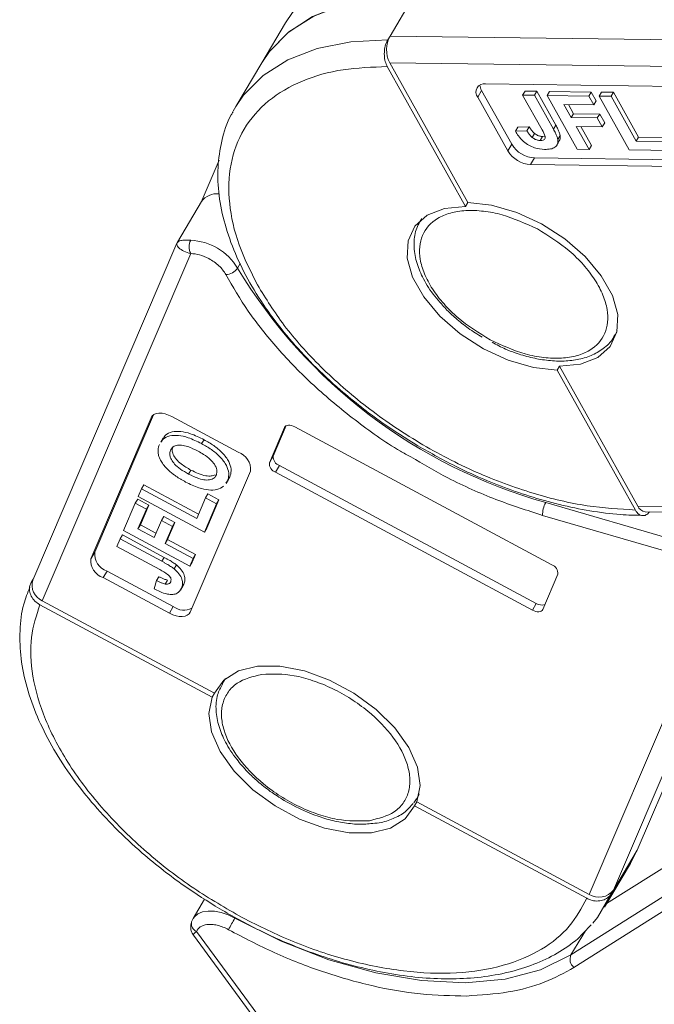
# Model space of a CAD drawing. Header units: millimetres. Extents: x 3117 to 4040, y -135 to 518.
# Tile 18 of 38: x 3490 to 3524, y 386 to 438. Entities that reach past the tile are written whole.
import ezdxf

# ---------------------------------------------------------------- set-up
doc = ezdxf.new("R2010")
doc.units = ezdxf.units.MM

msp = doc.modelspace()

# ---------------------------------------------------------------- linework, layer by layer
at = {"color": 7, "linetype": 'Continuous', "lineweight": 15}
for p, q in [((3509.499, 437.044), (3510.752, 439.149)), ((3503.947, 437.736), (3502.694, 435.631)), ((3509.374, 436.834), (3509.499, 437.044)), ((3536.735, 436.685), (3509.499, 437.044)), ((3502.694, 435.631), (3501.316, 433.316)), ((3509.48, 435.63), (3537.629, 435.259)), ((3513.629, 428.22), (3509.48, 435.63)), ((3513.503, 428.01), (3509.355, 435.42)), ((3525.998, 434.351), (3514.569, 434.502)), ((3514.151, 433.8), (3514.36, 434.151)), ((3514.36, 434.151), (3515.956, 431.301)), ((3516.663, 434.121), (3516.537, 433.91)), ((3516.663, 434.121), (3517.291, 434.113)), ((3517.165, 433.902), (3517.291, 434.113)), ((3517.291, 434.113), (3518.297, 432.316)), ((3517.835, 433.893), (3517.961, 434.104)), ((3517.961, 434.104), (3520.18, 434.074)), ((3520.054, 433.864), (3520.18, 434.074)), ((3520.18, 434.074), (3520.445, 433.599)), ((3520.599, 433.857), (3520.724, 434.067)), ((3520.724, 434.067), (3521.352, 434.059)), ((3521.227, 433.849), (3521.352, 434.059)), ((3521.352, 434.059), (3522.681, 431.684)), ((3514.151, 433.8), (3515.747, 430.95)), ((3516.537, 433.91), (3517.57, 432.066)), ((3517.165, 433.902), (3516.537, 433.91)), ((3518.171, 432.105), (3517.165, 433.902)), ((3517.835, 433.893), (3519.431, 431.043)), ((3520.054, 433.864), (3517.835, 433.893)), ((3518.729, 433.41), (3520.32, 433.389)), ((3519.118, 432.716), (3518.729, 433.41)), ((3518.974, 433.407), (3519.243, 432.926)), ((3520.32, 433.389), (3520.054, 433.864)), ((3520.32, 433.389), (3520.445, 433.599)), ((3520.599, 433.857), (3522.194, 431.007)), ((3521.227, 433.849), (3520.599, 433.857)), ((3522.556, 431.474), (3521.227, 433.849)), ((3501.172, 433.059), (3501.316, 433.316)), ((3519.118, 432.716), (3519.243, 432.926)), ((3519.243, 432.926), (3520.625, 432.908)), ((3520.499, 432.698), (3520.625, 432.908)), ((3520.625, 432.908), (3520.891, 432.433)), ((3520.499, 432.698), (3519.118, 432.716)), ((3520.765, 432.223), (3520.499, 432.698)), ((3520.765, 432.223), (3520.891, 432.433)), ((3516.156, 431.993), (3516.281, 432.204)), ((3516.764, 432.021), (3516.156, 431.993)), ((3516.281, 432.204), (3516.889, 432.232)), ((3516.889, 432.232), (3516.764, 432.021)), ((3517.173, 431.876), (3517.047, 431.666)), ((3518.297, 432.316), (3518.171, 432.105)), ((3519.384, 432.241), (3520.765, 432.223)), ((3520.059, 431.035), (3519.384, 432.241)), ((3519.629, 432.238), (3520.184, 431.246)), ((3517.597, 431.715), (3517.471, 431.504)), ((3517.597, 431.715), (3517.721, 431.728)), ((3518.316, 431.209), (3518.378, 431.313)), ((3518.386, 431.327), (3518.441, 431.419)), ((3518.529, 431.775), (3518.403, 431.565)), ((3522.556, 431.474), (3522.681, 431.684)), ((3524.231, 431.452), (3522.556, 431.474)), ((3522.681, 431.684), (3524.356, 431.662)), ((3515.747, 430.95), (3515.956, 431.301)), ((3519.431, 431.043), (3520.059, 431.035)), ((3520.059, 431.035), (3520.184, 431.246)), ((3522.194, 431.007), (3524.497, 430.977)), ((3500.425, 430.458), (3499.472, 428.23)), ((3516.962, 430.227), (3517.171, 430.578)), ((3517.171, 430.578), (3528.6, 430.427)), ((3516.962, 430.227), (3528.392, 430.077)), ((3499.495, 428.268), (3498.216, 426.12)), ((3513.629, 428.22), (3513.503, 428.01)), ((3498.183, 426.055), (3490.541, 408.192)), ((3491.043, 407.097), (3498.919, 425.508)), ((3501.404, 424.733), (3501.554, 424.985)), ((3521.557, 421.416), (3521.45, 421.197)), ((3521.426, 421.156), (3521.542, 421.351)), ((3518.37, 419.317), (3518.495, 419.528)), ((3522.518, 411.908), (3518.37, 419.317)), ((3522.643, 412.118), (3518.495, 419.528)), ((3496.816, 416.802), (3493.618, 409.326)), ((3496.938, 416.95), (3493.827, 409.677)), ((3496.816, 416.802), (3496.862, 416.878)), ((3501.442, 414.976), (3497.924, 416.864)), ((3503.895, 416.287), (3503.095, 414.418)), ((3503.994, 416.382), (3503.304, 414.768)), ((3503.895, 416.287), (3503.917, 416.325)), ((3518.08, 409.004), (3504.449, 416.318)), ((3497.454, 415.724), (3497.329, 415.514)), ((3499.627, 415.638), (3499.502, 415.428)), ((3503.095, 414.418), (3503.304, 414.768)), ((3503.421, 413.915), (3503.63, 414.266)), ((3503.63, 414.266), (3517.261, 406.952)), ((3498.929, 414.027), (3498.804, 413.816)), ((3498.895, 406.495), (3502.093, 413.971)), ((3500.994, 413.663), (3500.869, 413.453)), ((3500.994, 413.663), (3500.907, 413.541)), ((3503.421, 413.915), (3517.052, 406.601)), ((3496.309, 413.034), (3496.434, 413.244)), ((3496.434, 413.244), (3499.337, 411.687)), ((3500.869, 413.453), (3500.782, 413.33)), ((3500.798, 413.32), (3500.924, 413.531)), ((3496.309, 413.034), (3496.133, 412.623)), ((3496.133, 412.623), (3499.651, 410.735)), ((3499.241, 411.461), (3496.309, 413.034)), ((3499.709, 412.556), (3499.241, 411.461)), ((3499.709, 412.556), (3499.834, 412.767)), ((3500.295, 412.242), (3499.709, 412.556)), ((3499.834, 412.767), (3500.421, 412.452)), ((3495.981, 412.267), (3495.36, 410.816)), ((3495.981, 412.267), (3496.106, 412.477)), ((3496.567, 411.952), (3495.981, 412.267)), ((3496.106, 412.477), (3496.693, 412.163)), ((3496.693, 412.163), (3496.247, 411.122)), ((3496.567, 411.952), (3496.693, 412.163)), ((3499.651, 410.735), (3500.295, 412.242)), ((3500.421, 412.452), (3499.776, 410.946)), ((3500.295, 412.242), (3500.421, 412.452)), ((3526.155, 409.865), (3517.764, 412.305)), ((3548.312, 411.78), (3522.643, 412.118)), ((3496.122, 410.912), (3496.567, 411.952)), ((3497.366, 411.356), (3497.491, 411.566)), ((3497.491, 411.566), (3498.077, 411.252)), ((3517.597, 411.623), (3525.988, 409.183)), ((3523.048, 411.82), (3548.33, 411.486)), ((3496.122, 410.912), (3496.247, 411.122)), ((3496.247, 411.122), (3497.076, 410.678)), ((3497.366, 411.356), (3496.979, 410.452)), ((3497.952, 411.041), (3497.366, 411.356)), ((3497.565, 410.137), (3497.952, 411.041)), ((3498.077, 411.252), (3497.691, 410.348)), ((3497.952, 411.041), (3498.077, 411.252)), ((3495.173, 410.377), (3495.298, 410.588)), ((3495.298, 410.588), (3497.516, 409.398)), ((3495.36, 410.816), (3498.878, 408.928)), ((3496.979, 410.452), (3496.122, 410.912)), ((3499.776, 410.946), (3499.651, 410.735)), ((3495.173, 410.377), (3494.997, 409.967)), ((3494.997, 409.967), (3497.274, 408.745)), ((3497.39, 409.188), (3495.173, 410.377)), ((3497.565, 410.137), (3497.691, 410.348)), ((3499.054, 409.339), (3497.565, 410.137)), ((3497.691, 410.348), (3499.179, 409.549)), ((3493.618, 409.326), (3493.827, 409.677)), ((3497.516, 409.398), (3497.39, 409.188)), ((3499.179, 409.549), (3499.003, 409.139)), ((3499.054, 409.339), (3499.179, 409.549)), ((3498.164, 408.993), (3498.039, 408.782)), ((3498.878, 408.928), (3499.054, 409.339)), ((3499.003, 409.139), (3498.878, 408.928)), ((3494.269, 408.32), (3494.478, 408.671)), ((3494.478, 408.671), (3497.996, 406.784)), ((3497.233, 408.371), (3497.108, 408.161)), ((3517.606, 406.632), (3518.406, 408.501)), ((3490.455, 408.06), (3490.558, 408.233)), ((3494.269, 408.32), (3497.787, 406.433)), ((3497.108, 408.161), (3496.977, 407.726)), ((3497.695, 408.192), (3497.569, 407.982)), ((3498.383, 407.664), (3498.509, 407.874)), ((3498.557, 407.967), (3498.432, 407.757)), ((3498.557, 407.967), (3498.487, 407.889)), ((3527.247, 408.315), (3520.064, 391.526)), ((3521.362, 391.756), (3528.289, 407.948)), ((3500.064, 401.979), (3490.917, 406.887)), ((3500.189, 402.19), (3491.043, 407.097)), ((3497.787, 406.433), (3497.996, 406.784)), ((3517.052, 406.601), (3517.261, 406.952)), ((3500.586, 402.695), (3500.773, 402.97)), ((3500.723, 402.926), (3500.606, 402.731)), ((3500.189, 402.19), (3500.064, 401.979)), ((3525.846, 401.414), (3522.614, 393.861)), ((3511.048, 396.854), (3510.918, 396.594)), ((3510.793, 396.223), (3510.918, 396.434)), ((3510.918, 396.594), (3511.034, 396.789)), ((3520.064, 391.526), (3510.918, 396.434)), ((3519.939, 391.316), (3510.793, 396.223)), ((3520.994, 391.038), (3525.438, 393.841)), ((3522.614, 393.861), (3521.362, 391.756)), ((3522.614, 393.861), (3522.262, 393.168)), ((3520.884, 390.852), (3522.262, 393.168)), ((3521.362, 391.756), (3521.236, 391.546)), ((3499.661, 391.276), (3499.045, 390.241)), ((3523.977, 391.385), (3519.101, 388.31)), ((3519.262, 387.644), (3524.139, 390.719)), ((3498.995, 390.139), (3499.045, 390.241)), ((3517.126, 365.224), (3499.229, 389.558)), ((3519.101, 388.31), (3519.865, 389.595)), ((3499.064, 389.364), (3516.738, 365.334))]:
    msp.add_line(p, q, dxfattribs=at)
at = {"color": 7, "linetype": 'Continuous', "lineweight": 15, "flags": 128}
for points in [[(3502.694, 435.631), (3503.067, 436.184), (3504.091, 437.236), (3505.393, 438.073), (3506.946, 438.679), (3508.719, 439.04), (3510.675, 439.15), (3510.752, 439.149)], [(3502.694, 435.631), (3503.101, 436.227), (3504.136, 437.272), (3505.447, 438.101), (3507.009, 438.697), (3508.79, 439.049), (3510.752, 439.149)], [(3503.947, 437.736), (3504.32, 438.288), (3504.567, 438.591)], [(3501.316, 433.316), (3501.723, 433.912), (3502.758, 434.956), (3504.069, 435.785), (3505.631, 436.382), (3507.411, 436.734), (3509.374, 436.834)], [(3513.629, 428.22), (3514.891, 428.078), (3516.222, 427.692), (3517.543, 427.084), (3518.778, 426.289), (3519.855, 425.354), (3520.712, 424.333), (3521.299, 423.285), (3521.581, 422.272), (3521.542, 421.351), (3521.185, 420.577), (3520.53, 419.995), (3519.616, 419.638), (3518.495, 419.528)], [(3518.37, 419.317), (3517.107, 419.459), (3515.777, 419.846), (3514.455, 420.454), (3513.22, 421.249), (3512.143, 422.184), (3511.286, 423.205), (3510.699, 424.253), (3510.417, 425.266), (3510.456, 426.187), (3510.813, 426.96), (3511.468, 427.542), (3512.382, 427.899), (3513.503, 428.01)], [(3497.924, 416.864), (3497.748, 416.946), (3497.57, 417.004), (3497.397, 417.036), (3497.235, 417.041), (3497.091, 417.019), (3496.971, 416.97), (3496.878, 416.897), (3496.816, 416.802)], [(3504.449, 416.318), (3504.361, 416.359), (3504.272, 416.388), (3504.185, 416.404), (3504.104, 416.406), (3504.032, 416.395), (3503.972, 416.371), (3503.926, 416.334), (3503.895, 416.287)], [(3497.787, 406.433), (3497.963, 406.351), (3498.141, 406.293), (3498.314, 406.261), (3498.476, 406.256), (3498.62, 406.278), (3498.741, 406.327), (3498.833, 406.4), (3498.895, 406.495)], [(3517.052, 406.601), (3517.14, 406.56), (3517.229, 406.531), (3517.316, 406.515), (3517.397, 406.513), (3517.469, 406.524), (3517.529, 406.548), (3517.575, 406.585), (3517.606, 406.632)], [(3500.189, 402.19), (3500.678, 402.886), (3501.451, 403.374), (3502.462, 403.626), (3503.653, 403.627), (3504.954, 403.378), (3506.29, 402.892), (3507.583, 402.198), (3508.759, 401.337), (3509.748, 400.357), (3510.493, 399.317), (3510.951, 398.277), (3511.096, 397.297), (3510.918, 396.434)], [(3510.793, 396.223), (3510.304, 395.527), (3509.531, 395.039), (3508.52, 394.787), (3507.329, 394.786), (3506.028, 395.035), (3504.692, 395.521), (3503.398, 396.215), (3502.223, 397.076), (3501.234, 398.056), (3500.489, 399.096), (3500.031, 400.136), (3499.886, 401.116), (3500.064, 401.979)], [(3510.918, 396.594), (3510.912, 396.584), (3510.763, 396.37)], [(3521.236, 391.546), (3520.511, 390.3), (3520.264, 389.997)], [(3499.045, 390.241), (3499.116, 390.338), (3499.303, 390.492), (3499.55, 390.594), (3499.846, 390.64), (3500.179, 390.629), (3500.536, 390.559), (3500.903, 390.436), (3501.264, 390.262)], [(3498.995, 390.139), (3498.963, 390.066), (3498.958, 390.047)], [(3519.101, 388.31), (3517.491, 387.529), (3515.603, 387.034), (3513.482, 386.839), (3511.178, 386.948), (3508.746, 387.358), (3506.243, 388.059), (3503.729, 389.035), (3501.264, 390.262)]]:
    msp.add_lwpolyline(points, dxfattribs=at)
at = {"color": 7, "linetype": 'Continuous', "lineweight": 15}
for centre, radius, start, end in [((3510.854, 436.319), 1.537, 151.8473, 206.6363), ((3514.493, 434.072), 0.437, 80.0385, 218.4558), ((3514.904, 434.483), 0.637, 183.5337, 211.3463), ((3517.052, 431.761), 1.537, 211.8473, 266.6363), ((3517.261, 432.112), 1.537, 211.8473, 266.6363), ((3500.303, 427.674), 1.004, 83.2276, 143.6687), ((3499.586, 425.86), 0.755, 152.0019, 207.8718), ((3498.785, 423.165), 3.052, 30.9042, 87.4669), ((3500.776, 425.149), 0.753, 270.4186, 326.4525), ((3525.284, 439.187), 27.914, 211.184, 254.3716), ((3501.127, 414.059), 0.97, 354.7696, 71.0567), ((3503.787, 414.724), 0.485, 174.7696, 251.0567), ((3503.578, 414.373), 0.485, 174.7696, 251.0567), ((3518.835, 411.681), 1.239, 149.7579, 182.6723), ((3523.088, 412.298), 0.48, 201.986, 265.1854), ((3494.793, 409.589), 0.97, 174.7696, 251.0567), ((3494.584, 409.238), 0.97, 174.7696, 251.0567), ((3517.923, 408.545), 0.485, 354.7696, 71.0567), ((3491.389, 407.918), 0.891, 162.1026, 247.141), ((3498.559, 407.544), 0.946, 233.4796, 296.5705), ((3517.558, 407.413), 0.548, 237.2005, 286.6871), ((3520.589, 392.342), 0.97, 237.2728, 322.8179), ((3509.209, 385.531), 9.248, 149.2306, 153.5502), ((3499.417, 389.981), 0.463, 171.8531, 246.0563), ((3519.601, 388.079), 0.551, 155.1641, 232.1261)]:
    msp.add_arc(centre, radius, start, end, dxfattribs=at)
for points, knots in [([(3509.355, 435.42), (3509.315, 435.507), (3509.234, 435.683), (3509.187, 436.018), (3509.202, 436.357), (3509.272, 436.639), (3509.345, 436.779), (3509.374, 436.834)], [0, 0, 0, 0, 0.2146939, 0.4293877, 0.6440816, 0.8587754, 1, 1, 1, 1]), ([(3502.466, 423.841), (3502.108, 424.558), (3501.371, 426.033), (3500.894, 428.215), (3500.957, 430.305), (3501.657, 432.162), (3502.955, 433.662), (3504.762, 434.715), (3506.906, 435.336), (3508.555, 435.392), (3509.355, 435.42)], [0, 0, 0, 0, 0.116516, 0.240011, 0.368641, 0.5, 0.631359, 0.759989, 0.883484, 1, 1, 1, 1]), ([(3501.171, 433.022), (3501.137, 432.971), (3500.836, 432.506), (3500.544, 431.513), (3500.323, 430.08), (3500.39, 428.595), (3500.702, 427.066), (3501.253, 425.515), (3502.024, 423.968), (3502.992, 422.45), (3504.125, 420.992), (3505.412, 419.594), (3506.707, 418.386), (3507.943, 417.374), (3509.299, 416.363), (3510.328, 415.72), (3510.97, 415.319)], [0, 0, 0, 0, 0.010805, 0.097338, 0.17754, 0.25823, 0.339001, 0.419453, 0.499309, 0.578247, 0.655827, 0.730865, 0.807685, 0.863287, 0.914684, 1, 1, 1, 1]), ([(3517.697, 431.03), (3517.522, 431.044), (3517.25, 431.066), (3516.855, 431.245), (3516.55, 431.465), (3516.317, 431.727), (3516.205, 431.913), (3516.156, 431.993)], [0, 0, 0, 0, 0.294754, 0.457598, 0.620446, 0.836095, 1, 1, 1, 1]), ([(3516.764, 432.021), (3516.775, 432.004), (3516.797, 431.968), (3516.832, 431.915), (3516.869, 431.861), (3516.915, 431.802), (3516.97, 431.735), (3517.021, 431.689), (3517.047, 431.666)], [0, 0, 0, 0, 0.146273, 0.292648, 0.438947, 0.585584, 0.790322, 1, 1, 1, 1]), ([(3516.889, 432.232), (3516.9, 432.214), (3516.922, 432.179), (3516.957, 432.125), (3516.994, 432.072), (3517.04, 432.012), (3517.095, 431.945), (3517.147, 431.899), (3517.173, 431.876)], [0, 0, 0, 0, 0.146273, 0.292648, 0.438947, 0.585584, 0.790322, 1, 1, 1, 1]), ([(3517.173, 431.876), (3517.197, 431.858), (3517.247, 431.821), (3517.328, 431.776), (3517.41, 431.744), (3517.482, 431.725), (3517.544, 431.717), (3517.579, 431.715), (3517.597, 431.715)], [0, 0, 0, 0, 0.189934, 0.385839, 0.560405, 0.742121, 0.870181, 1, 1, 1, 1]), ([(3517.471, 431.504), (3517.526, 431.506), (3517.613, 431.509), (3517.703, 431.553), (3517.744, 431.62), (3517.718, 431.794), (3517.635, 431.947), (3517.57, 432.066)], [0, 0, 0, 0, 0.18477, 0.299721, 0.415218, 0.548197, 1, 1, 1, 1]), ([(3518.171, 432.105), (3518.191, 432.07), (3518.23, 431.999), (3518.28, 431.9), (3518.323, 431.809), (3518.355, 431.727), (3518.386, 431.645), (3518.397, 431.591), (3518.403, 431.565)], [0, 0, 0, 0, 0.195253, 0.390637, 0.541833, 0.693381, 0.846202, 1, 1, 1, 1]), ([(3518.297, 432.316), (3518.316, 432.28), (3518.355, 432.209), (3518.405, 432.11), (3518.448, 432.02), (3518.48, 431.938), (3518.511, 431.855), (3518.523, 431.802), (3518.529, 431.775)], [0, 0, 0, 0, 0.195253, 0.390637, 0.541833, 0.693381, 0.846202, 1, 1, 1, 1]), ([(3517.047, 431.666), (3517.072, 431.647), (3517.122, 431.61), (3517.203, 431.565), (3517.285, 431.533), (3517.357, 431.515), (3517.419, 431.506), (3517.454, 431.505), (3517.471, 431.504)], [0, 0, 0, 0, 0.189934, 0.385839, 0.560405, 0.742121, 0.870181, 1, 1, 1, 1]), ([(3518.403, 431.565), (3518.406, 431.48), (3518.413, 431.311), (3518.264, 431.134), (3518.016, 431.039), (3517.807, 431.033), (3517.697, 431.03)], [0, 0, 0, 0, 0.249405, 0.499779, 0.737005, 1, 1, 1, 1]), ([(3518.529, 431.775), (3518.536, 431.688), (3518.547, 431.549), (3518.46, 431.461), (3518.427, 431.428)], [0, 0, 0, 0, 0.62647, 1, 1, 1, 1]), ([(3514.805, 420.937), (3514.214, 421.303), (3513.303, 421.865), (3512.334, 422.836), (3511.722, 423.63), (3511.295, 424.438), (3511.003, 425.435), (3511.108, 426.532), (3511.806, 427.311), (3512.682, 427.681), (3513.512, 427.814), (3514.448, 427.778), (3515.731, 427.54), (3516.693, 427.098), (3517.318, 426.811)], [0, 0, 0, 0, 0.119728, 0.18418, 0.25, 0.31582, 0.380272, 0.5, 0.619728, 0.68418, 0.75, 0.81582, 0.880272, 1, 1, 1, 1]), ([(3511.175, 427.368), (3511.052, 427.144), (3510.798, 426.681), (3510.741, 425.851), (3510.894, 425.001), (3511.267, 424.126), (3511.722, 423.398), (3512.109, 422.971), (3512.233, 422.834)], [0, 0, 0, 0, 0.17547, 0.362247, 0.543898, 0.714801, 0.908547, 1, 1, 1, 1]), ([(3517.318, 426.811), (3517.91, 426.445), (3518.82, 425.883), (3519.79, 424.912), (3520.401, 424.118), (3520.828, 423.31), (3521.12, 422.313), (3521.016, 421.216), (3520.318, 420.438), (3519.441, 420.067), (3518.611, 419.934), (3517.675, 419.97), (3516.392, 420.208), (3515.431, 420.65), (3514.805, 420.937)], [0, 0, 0, 0, 0.119728, 0.18418, 0.25, 0.31582, 0.380272, 0.5, 0.619728, 0.68418, 0.75, 0.81582, 0.880272, 1, 1, 1, 1]), ([(3498.202, 426.084), (3498.242, 426.132), (3498.304, 426.206), (3498.599, 426.216), (3498.82, 426.215), (3498.92, 426.215)], [0, 0, 0, 0, 0.4984129, 0.772928, 1, 1, 1, 1]), ([(3498.919, 425.508), (3498.791, 425.547), (3498.52, 425.631), (3498.275, 425.811), (3498.155, 425.978), (3498.186, 426.048), (3498.202, 426.084)], [0, 0, 0, 0, 0.234359, 0.498216, 0.748481, 1, 1, 1, 1]), ([(3499.886, 425.24), (3499.982, 425.184), (3500.174, 425.072), (3500.424, 424.862), (3500.639, 424.634), (3500.734, 424.476), (3500.782, 424.396)], [0, 0, 0, 0, 0.249897, 0.499995, 0.749897, 1, 1, 1, 1]), ([(3500.782, 424.396), (3501.159, 423.747), (3501.926, 422.425), (3503.51, 420.444), (3505.408, 418.492), (3507.612, 416.67), (3509.373, 415.398), (3510.413, 414.824), (3510.598, 414.722)], [0, 0, 0, 0, 0.182442, 0.371521, 0.565297, 0.76151, 0.957723, 1, 1, 1, 1]), ([(3522.518, 411.908), (3521.675, 411.957), (3519.939, 412.057), (3517.062, 412.745), (3514.04, 413.861), (3511.031, 415.419), (3508.226, 417.321), (3505.804, 419.445), (3503.828, 421.645), (3502.911, 423.124), (3502.466, 423.841)], [0, 0, 0, 0, 0.116516, 0.240011, 0.368641, 0.5, 0.631359, 0.759989, 0.883484, 1, 1, 1, 1]), ([(3512.233, 422.834), (3512.306, 422.747), (3512.53, 422.484), (3513.007, 422.051), (3513.647, 421.534), (3514.141, 421.223), (3514.391, 421.066)], [0, 0, 0, 0, 0.128812, 0.392202, 0.692601, 1, 1, 1, 1]), ([(3514.912, 420.803), (3515.149, 420.676), (3515.55, 420.46), (3516.244, 420.202), (3516.975, 419.983), (3517.818, 419.831), (3518.65, 419.786), (3519.45, 419.865), (3520.193, 420.08), (3520.836, 420.458), (3521.274, 420.848), (3521.4, 421.15), (3521.429, 421.22)], [0, 0, 0, 0, 0.092156, 0.156141, 0.260866, 0.367103, 0.478947, 0.593807, 0.711521, 0.83292, 0.961183, 1, 1, 1, 1]), ([(3497.345, 415.503), (3497.379, 415.561), (3497.474, 415.719), (3497.794, 415.857), (3498.262, 415.881), (3498.855, 415.746), (3499.265, 415.545), (3499.502, 415.428)], [0, 0, 0, 0, 0.1192334, 0.3291839, 0.5288363, 0.7269219, 1, 1, 1, 1]), ([(3497.47, 415.714), (3497.505, 415.771), (3497.599, 415.93), (3497.919, 416.068), (3498.387, 416.091), (3498.98, 415.957), (3499.39, 415.755), (3499.627, 415.638)], [0, 0, 0, 0, 0.119233, 0.329184, 0.528836, 0.726922, 1, 1, 1, 1]), ([(3497.204, 414.858), (3497.198, 414.892), (3497.186, 414.959), (3497.185, 415.053), (3497.191, 415.142), (3497.206, 415.225), (3497.228, 415.306), (3497.248, 415.357), (3497.258, 415.382)], [0, 0, 0, 0, 0.173824, 0.348753, 0.509989, 0.671947, 0.83568, 1, 1, 1, 1]), ([(3499.309, 415.026), (3499.129, 415.117), (3498.838, 415.262), (3498.427, 415.36), (3498.141, 415.342), (3497.94, 415.239), (3497.878, 415.128), (3497.847, 415.073)], [0, 0, 0, 0, 0.30115, 0.485556, 0.671153, 0.838464, 1, 1, 1, 1]), ([(3498.929, 414.027), (3498.753, 414.128), (3498.469, 414.291), (3498.143, 414.588), (3497.974, 414.851), (3497.914, 415.095), (3497.953, 415.221), (3497.972, 415.283)], [0, 0, 0, 0, 0.299074, 0.482606, 0.667295, 0.837167, 1, 1, 1, 1]), ([(3499.502, 415.428), (3499.677, 415.328), (3500.028, 415.128), (3500.506, 414.729), (3500.836, 414.283), (3500.964, 413.858), (3500.926, 413.601), (3500.878, 413.475), (3500.869, 413.453)], [0, 0, 0, 0, 0.1916319, 0.3847476, 0.5975386, 0.7794336, 0.9598804, 1, 1, 1, 1]), ([(3499.627, 415.638), (3499.802, 415.539), (3500.153, 415.338), (3500.631, 414.94), (3500.961, 414.494), (3501.089, 414.068), (3501.051, 413.812), (3501.003, 413.686), (3500.994, 413.663)], [0, 0, 0, 0, 0.1916319, 0.3847476, 0.5975386, 0.7794336, 0.9598804, 1, 1, 1, 1]), ([(3510.97, 415.319), (3511.666, 414.926), (3512.644, 414.373), (3514.131, 413.679), (3515.406, 413.147), (3516.927, 412.617), (3518.507, 412.174), (3520.126, 411.846), (3521.613, 411.649), (3522.522, 411.631), (3522.915, 411.623)], [0, 0, 0, 0, 0.178286, 0.250354, 0.369384, 0.491916, 0.622288, 0.757119, 0.895134, 1, 1, 1, 1]), ([(3497.798, 413.968), (3497.729, 414.034), (3497.589, 414.168), (3497.448, 414.35), (3497.348, 414.501), (3497.285, 414.62), (3497.232, 414.74), (3497.213, 414.819), (3497.204, 414.858)], [0, 0, 0, 0, 0.234577, 0.474616, 0.602394, 0.731366, 0.864712, 1, 1, 1, 1]), ([(3497.847, 415.073), (3497.825, 414.993), (3497.784, 414.847), (3497.878, 414.584), (3498.068, 414.322), (3498.389, 414.053), (3498.656, 413.9), (3498.804, 413.816)], [0, 0, 0, 0, 0.206921, 0.375523, 0.544118, 0.748218, 1, 1, 1, 1]), ([(3500.282, 413.766), (3500.304, 413.854), (3500.345, 414.023), (3500.207, 414.321), (3499.956, 414.609), (3499.641, 414.84), (3499.407, 414.972), (3499.309, 415.026)], [0, 0, 0, 0, 0.223014, 0.426715, 0.599743, 0.8345, 1, 1, 1, 1]), ([(3510.598, 414.722), (3511.251, 414.341), (3512.719, 413.485), (3515.088, 412.432), (3516.771, 411.889), (3517.597, 411.623)], [0, 0, 0, 0, 0.289663, 0.651175, 1, 1, 1, 1]), ([(3498.651, 413.393), (3498.608, 413.417), (3498.52, 413.464), (3498.39, 413.54), (3498.262, 413.619), (3498.119, 413.715), (3497.96, 413.829), (3497.852, 413.921), (3497.798, 413.968)], [0, 0, 0, 0, 0.144333, 0.288896, 0.43326, 0.578073, 0.787796, 1, 1, 1, 1]), ([(3498.804, 413.816), (3498.985, 413.726), (3499.281, 413.579), (3499.701, 413.484), (3500.001, 413.508), (3500.199, 413.613), (3500.258, 413.721), (3500.282, 413.766)], [0, 0, 0, 0, 0.300079, 0.491507, 0.683928, 0.866896, 1, 1, 1, 1]), ([(3500.211, 413.777), (3500.148, 413.751), (3500.013, 413.697), (3499.698, 413.714), (3499.32, 413.829), (3499.058, 413.961), (3498.929, 414.027)], [0, 0, 0, 0, 0.198448, 0.424511, 0.717418, 1, 1, 1, 1]), ([(3500.667, 413.168), (3500.559, 413.1), (3500.35, 412.967), (3499.872, 412.952), (3499.291, 413.079), (3498.887, 413.277), (3498.651, 413.393)], [0, 0, 0, 0, 0.240522, 0.468714, 0.690349, 1, 1, 1, 1]), ([(3523.268, 411.817), (3523.237, 411.776), (3523.155, 411.667), (3522.986, 411.598), (3522.791, 411.618), (3522.629, 411.735), (3522.549, 411.858), (3522.518, 411.908)], [0, 0, 0, 0, 0.137735, 0.373469, 0.609202, 0.844936, 1, 1, 1, 1]), ([(3497.516, 409.398), (3497.56, 409.374), (3497.647, 409.327), (3497.768, 409.258), (3497.877, 409.192), (3497.975, 409.129), (3498.073, 409.064), (3498.134, 409.017), (3498.164, 408.993)], [0, 0, 0, 0, 0.195253, 0.390637, 0.541833, 0.693381, 0.846202, 1, 1, 1, 1]), ([(3497.39, 409.188), (3497.434, 409.164), (3497.522, 409.116), (3497.642, 409.047), (3497.752, 408.982), (3497.85, 408.919), (3497.948, 408.854), (3498.009, 408.806), (3498.039, 408.782)], [0, 0, 0, 0, 0.195253, 0.390637, 0.541833, 0.693381, 0.846202, 1, 1, 1, 1]), ([(3498.164, 408.993), (3498.257, 408.907), (3498.443, 408.736), (3498.595, 408.453), (3498.633, 408.189), (3498.583, 408.043), (3498.557, 407.967)], [0, 0, 0, 0, 0.249405, 0.499779, 0.737005, 1, 1, 1, 1]), ([(3497.233, 408.371), (3497.255, 408.36), (3497.3, 408.338), (3497.367, 408.306), (3497.435, 408.276), (3497.512, 408.244), (3497.6, 408.212), (3497.663, 408.199), (3497.695, 408.192)], [0, 0, 0, 0, 0.146273, 0.292648, 0.438947, 0.585584, 0.790322, 1, 1, 1, 1]), ([(3497.857, 408.098), (3497.87, 408.136), (3497.89, 408.197), (3497.866, 408.302), (3497.804, 408.4), (3497.608, 408.563), (3497.42, 408.666), (3497.274, 408.745)], [0, 0, 0, 0, 0.18477, 0.299721, 0.415218, 0.548197, 1, 1, 1, 1]), ([(3498.039, 408.782), (3498.132, 408.697), (3498.318, 408.525), (3498.47, 408.243), (3498.507, 407.978), (3498.458, 407.833), (3498.432, 407.757)], [0, 0, 0, 0, 0.249405, 0.499779, 0.737005, 1, 1, 1, 1]), ([(3490.389, 407.821), (3490.268, 407.521), (3489.975, 406.795), (3489.826, 405.512), (3489.879, 404.034), (3490.195, 402.503), (3490.745, 400.952), (3491.516, 399.405), (3492.484, 397.888), (3493.617, 396.43), (3494.904, 395.032), (3496.199, 393.824), (3497.435, 392.811), (3498.791, 391.801), (3499.82, 391.158), (3500.462, 390.757)], [0, 0, 0, 0, 0.0590031, 0.1426116, 0.2267283, 0.3109292, 0.3947982, 0.4780452, 0.5603354, 0.641211, 0.7194357, 0.7995172, 0.8574807, 0.9110603, 1, 1, 1, 1]), ([(3490.917, 406.887), (3490.823, 406.947), (3490.635, 407.069), (3490.443, 407.331), (3490.35, 407.616), (3490.362, 407.87), (3490.429, 408.006), (3490.455, 408.06)], [0, 0, 0, 0, 0.2146939, 0.4293877, 0.6440816, 0.8587754, 1, 1, 1, 1]), ([(3497.108, 408.161), (3497.13, 408.15), (3497.175, 408.127), (3497.242, 408.096), (3497.31, 408.065), (3497.387, 408.034), (3497.474, 408.001), (3497.537, 407.988), (3497.569, 407.982)], [0, 0, 0, 0, 0.146273, 0.292648, 0.438947, 0.585584, 0.790322, 1, 1, 1, 1]), ([(3497.569, 407.982), (3497.596, 407.979), (3497.65, 407.974), (3497.72, 407.981), (3497.776, 408.003), (3497.815, 408.032), (3497.841, 408.064), (3497.852, 408.087), (3497.857, 408.098)], [0, 0, 0, 0, 0.189934, 0.385839, 0.560405, 0.742121, 0.870181, 1, 1, 1, 1]), ([(3498.432, 407.757), (3498.37, 407.654), (3498.274, 407.496), (3497.975, 407.417), (3497.656, 407.441), (3497.309, 407.557), (3497.077, 407.675), (3496.977, 407.726)], [0, 0, 0, 0, 0.294754, 0.457598, 0.620446, 0.836095, 1, 1, 1, 1]), ([(3501.659, 390.291), (3500.786, 390.794), (3498.988, 391.831), (3496.494, 393.772), (3494.241, 395.981), (3492.411, 398.371), (3491.126, 400.793), (3490.463, 403.09), (3490.358, 405.165), (3490.735, 406.324), (3490.917, 406.887)], [0, 0, 0, 0, 0.116516, 0.240011, 0.368641, 0.5, 0.631359, 0.759989, 0.883484, 1, 1, 1, 1]), ([(3508.408, 395.43), (3507.854, 395.414), (3507.002, 395.389), (3505.691, 395.747), (3504.666, 396.161), (3503.676, 396.713), (3502.516, 397.551), (3501.353, 398.758), (3500.693, 400.03), (3500.523, 400.999), (3500.599, 401.691), (3500.887, 402.279), (3501.486, 402.889), (3502.221, 403.073), (3502.699, 403.193)], [0, 0, 0, 0, 0.119728, 0.18418, 0.25, 0.31582, 0.380272, 0.5, 0.619728, 0.68418, 0.75, 0.81582, 0.880272, 1, 1, 1, 1]), ([(3502.699, 403.193), (3503.253, 403.21), (3504.105, 403.234), (3505.416, 402.876), (3506.441, 402.462), (3507.431, 401.91), (3508.591, 401.072), (3509.754, 399.866), (3510.414, 398.593), (3510.584, 397.624), (3510.508, 396.932), (3510.221, 396.344), (3509.621, 395.734), (3508.886, 395.55), (3508.408, 395.43)], [0, 0, 0, 0, 0.119728, 0.18418, 0.25, 0.31582, 0.380272, 0.5, 0.619728, 0.68418, 0.75, 0.81582, 0.880272, 1, 1, 1, 1]), ([(3500.607, 402.674), (3500.508, 402.491), (3500.281, 402.07), (3500.234, 401.288), (3500.387, 400.439), (3500.756, 399.563), (3501.285, 398.75), (3501.891, 398.055), (3502.496, 397.487), (3503.14, 396.972), (3503.633, 396.661), (3503.882, 396.504)], [0, 0, 0, 0, 0.100877, 0.233461, 0.362405, 0.483721, 0.621251, 0.726594, 0.809254, 0.903529, 1, 1, 1, 1]), ([(3503.882, 396.504), (3504.291, 396.281), (3504.864, 395.969), (3505.736, 395.639), (3506.468, 395.42), (3507.308, 395.273), (3507.987, 395.22), (3508.357, 395.265), (3508.472, 395.279)], [0, 0, 0, 0, 0.267271, 0.374611, 0.550298, 0.72852, 0.91615, 1, 1, 1, 1]), ([(3508.472, 395.279), (3508.624, 395.29), (3509.054, 395.321), (3509.677, 395.525), (3510.305, 395.855), (3510.591, 396.19), (3510.723, 396.344)], [0, 0, 0, 0, 0.1594498, 0.4487569, 0.7471193, 1, 1, 1, 1]), ([(3519.939, 391.316), (3519.662, 390.804), (3519.092, 389.749), (3517.582, 388.54), (3515.568, 387.679), (3513.078, 387.283), (3510.267, 387.382), (3507.319, 387.965), (3504.405, 388.925), (3502.556, 389.845), (3501.659, 390.291)], [0, 0, 0, 0, 0.116516, 0.240011, 0.368641, 0.5, 0.631359, 0.759989, 0.883484, 1, 1, 1, 1]), ([(3521.236, 391.546), (3521.18, 391.472), (3521.066, 391.325), (3520.789, 391.196), (3520.472, 391.157), (3520.175, 391.205), (3520.006, 391.284), (3519.939, 391.316)], [0, 0, 0, 0, 0.214694, 0.429388, 0.644082, 0.858775, 1, 1, 1, 1]), ([(3500.462, 390.757), (3501.158, 390.363), (3502.136, 389.81), (3503.623, 389.117), (3504.898, 388.585), (3506.419, 388.054), (3507.998, 387.613), (3509.619, 387.281), (3511.238, 387.079), (3512.827, 387.021), (3514.358, 387.116), (3515.81, 387.37), (3517.165, 387.788), (3518.396, 388.384), (3519.427, 389.084), (3519.946, 389.66), (3520.176, 389.915)], [0, 0, 0, 0, 0.094824, 0.133154, 0.196462, 0.261633, 0.330973, 0.402685, 0.47609, 0.550694, 0.626219, 0.702537, 0.779636, 0.857684, 0.937089, 1, 1, 1, 1]), ([(3498.958, 390.048), (3498.939, 389.96), (3498.904, 389.8), (3498.944, 389.56), (3499.018, 389.438), (3499.061, 389.368)], [0, 0, 0, 0, 0.334366, 0.612638, 1, 1, 1, 1]), ([(3499.229, 389.558), (3499.164, 389.506), (3499.063, 389.424), (3499.074, 389.399), (3499.078, 389.39)], [0, 0, 0, 0, 0.630583, 1, 1, 1, 1]), ([(3499.776, 389.926), (3499.862, 389.932), (3500.035, 389.944), (3500.33, 389.894), (3500.634, 389.801), (3500.831, 389.701), (3500.93, 389.65)], [0, 0, 0, 0, 0.249897, 0.499995, 0.749897, 1, 1, 1, 1]), ([(3500.93, 389.65), (3501.735, 389.23), (3503.374, 388.373), (3505.947, 387.375), (3508.562, 386.631), (3511.152, 386.174), (3512.756, 386.147), (3513.557, 386.134)], [0, 0, 0, 0, 0.1904959, 0.3879206, 0.5902505, 0.7951252, 1, 1, 1, 1]), ([(3513.557, 386.134), (3514.31, 386.185), (3515.796, 386.285), (3517.719, 386.805), (3518.754, 387.368), (3519.262, 387.644)], [0, 0, 0, 0, 0.342787, 0.677263, 1, 1, 1, 1])]:
    msp.add_open_spline(points, degree=3, knots=knots, dxfattribs=at)
for points in [[(3498.919, 425.508), (3499.075, 425.496), (3499.387, 425.472), (3499.72, 425.317), (3499.886, 425.24)], [(3499.229, 389.558), (3499.283, 389.65), (3499.391, 389.834), (3499.648, 389.895), (3499.776, 389.926)]]:
    msp.add_open_spline(points, degree=3, dxfattribs=at)

doc.saveas('drawing.dxf')
